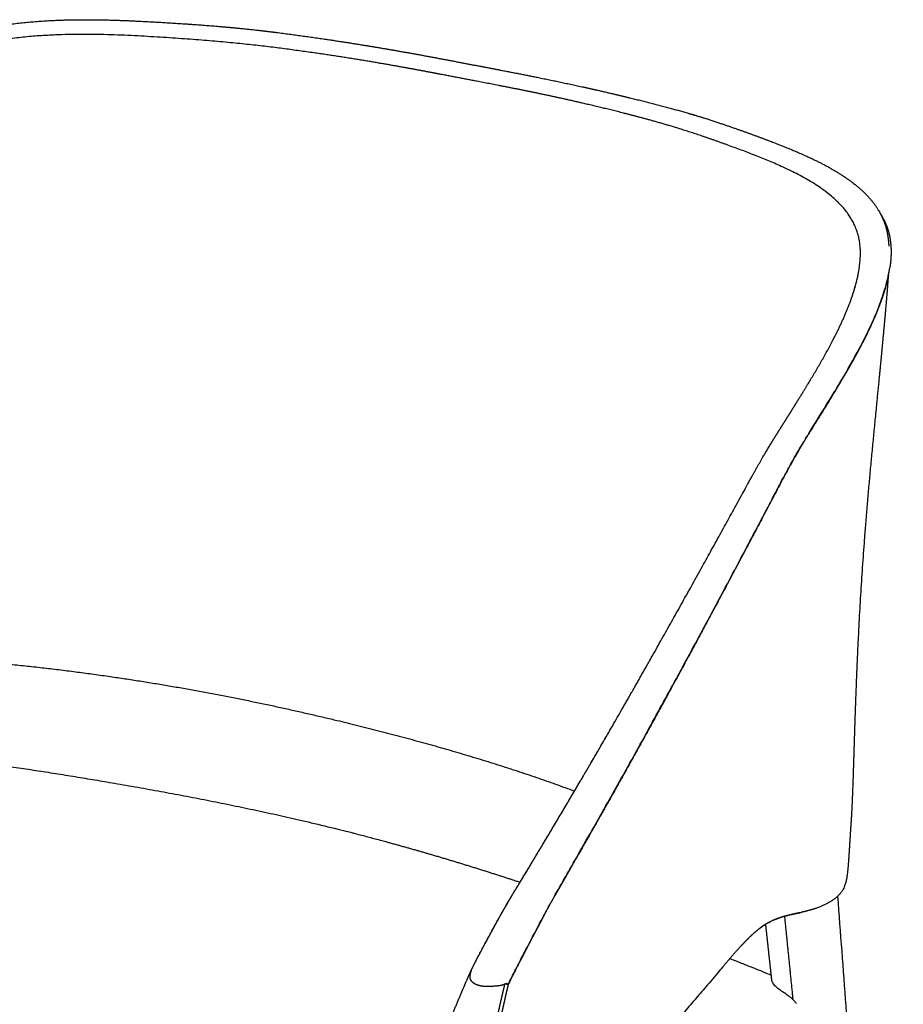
# Model space of a CAD drawing. Header units: millimetres. Extents: x -724 to 778, y 780 to 2678.
# Tile 3 of 8: x -491 to -275, y 1145 to 1386. Entities that reach past the tile are written whole.
import ezdxf

# ---------------------------------------------------------------- set-up
doc = ezdxf.new("R2010")
doc.units = ezdxf.units.MM
doc.header["$MEASUREMENT"] = 0
doc.layers.add('2DVýkres$viditelné$tečné', color=18, linetype='Continuous', true_color=0x000000)
doc.layers.add('2DVýkres$viditelné$čáry', color=18, linetype='Continuous', true_color=0x000000)

msp = doc.modelspace()

# ---------------------------------------------------------------- linework, layer by layer
at = {"layer": '2DVýkres$viditelné$tečné'}
for points, weights, knots in [([(-288.15, 1317.65), (-286.19, 1323.2), (-285.27, 1328.57), (-286.41, 1333.07), (-289, 1343.38), (-302.39, 1349.23), (-314.23, 1353.71), (-320.09, 1355.93), (-325.59, 1357.81), (-330.43, 1359.32), (-335.24, 1360.81), (-339.4, 1361.92), (-343.31, 1362.92), (-358.83, 1366.88), (-370.62, 1369.09), (-382.32, 1371.33), (-393.94, 1373.56), (-405.47, 1375.84), (-423.13, 1378.27), (-427.52, 1378.88), (-432.3, 1379.49), (-438.16, 1380.07), (-444.02, 1380.65), (-450.96, 1381.2), (-458.71, 1381.66), (-474.18, 1382.58), (-492.91, 1383.17), (-510.39, 1377.46), (-528.04, 1371.71), (-544.83, 1359.41), (-556.86, 1350.27), (-562.95, 1345.65), (-567.79, 1341.86), (-571.78, 1338.72), (-575.79, 1335.57), (-578.92, 1333.09), (-582.79, 1330.1), (-598.46, 1318.03), (-626.65, 1297.47), (-651.77, 1277.7), (-664.61, 1267.59), (-676.62, 1257.71), (-681.87, 1253.35), (-684.51, 1251.17), (-685.42, 1250.39), (-687.82, 1247.45), (-689.33, 1245.59), (-690.79, 1243.69), (-692.19, 1241.76), (-692.91, 1240.77), (-693.61, 1239.77), (-694.29, 1238.75), (-694.9, 1237.84), (-695.43, 1237), (-695.88, 1236.21)], [2365.51418107, 2377.6875153, 2390.10066978, 2401.69661237, 2428.66406535, 2451.21172031, 2468.96914694, 2477.84786026, 2485.52901649, 2491.82001364, 2498.11101078, 2503.01184884, 2507.41124972, 2525.00885325, 2534.58346203, 2544.10314681, 2553.6228316, 2563.08759239, 2572.49643745, 2574.84864871, 2577.19736524, 2579.55112781, 2581.90489038, 2584.263699, 2586.33236258, 2590.46968975, 2593.4464368, 2581.74599788, 2570.04555895, 2543.66793407, 2524.13415525, 2514.36726584, 2506.31133794, 2499.98212392, 2493.6529099, 2489.05040976, 2483.37563926, 2460.67655729, 2420.82114977, 2385.06209926, 2367.182574, 2350.32713801, 2342.99147282, 2339.32364022, 2338.03575033, 2334.81845449, 2334.2238156, 2334.2238156, 2334.81845449, 2334.53879572, 2334.53879572, 2334.81845449, 2328.39568125, 2316.36401851, 2321.00757207], [-1022.163979, -1022.163979, -1022.163979, -1022.163979, -991.704643, -991.704643, -991.704643, -920.868597, -920.868597, -920.868597, -885.450574, -885.450574, -885.450574, -850.032551, -850.032551, -850.032551, -708.360459, -708.360459, -708.360459, -566.688367, -566.688367, -566.688367, -531.270344, -531.270344, -531.270344, -495.852321, -495.852321, -495.852321, -425.016275, -425.016275, -425.016275, -354.180229, -354.180229, -354.180229, -318.762207, -318.762207, -318.762207, -283.344184, -283.344184, -283.344184, -141.672092, -141.672092, -141.672092, -70.836046, -70.836046, -70.836046, -35.418023, -35.418023, -35.418023, -32.118272, -32.118272, -32.118272, -30.434879, -30.434879, -30.434879, -21.580374, -21.580374, -21.580374, -21.580374]), ([(-662.83, 1153.85), (-656.85, 1157.28), (-646.88, 1163.06), (-636.07, 1169.25), (-610.73, 1183.77), (-581.1, 1200.41), (-557.61, 1213.54), (-552.84, 1216.2), (-548.07, 1218.87), (-543.31, 1221.54), (-541.43, 1222.59), (-539.57, 1223.65), (-537.7, 1224.71), (-534.82, 1226.36), (-530.14, 1228.96), (-525.7, 1230.05), (-521.28, 1231.15), (-517.05, 1230.75), (-513.48, 1230.41), (-511.7, 1230.25), (-510.09, 1230.1), (-505.77, 1229.69), (-501.44, 1229.28), (-494.41, 1228.62), (-487.54, 1227.86), (-459.95, 1224.78), (-434.94, 1219.98), (-410.95, 1214.11), (-391.88, 1209.44), (-373.37, 1204.08), (-355.71, 1197.54)], [2392.62979453, 2403.28627527, 2421.42810962, 2441.24199573, 2489.01328436, 2546.5040815, 2593.82009934, 2593.81952676, 2593.81952676, 2593.82009934, 2593.80635692, 2593.80635692, 2593.82009934, 2599.96251177, 2609.78403333, 2614.05604632, 2618.32805932, 2617.05056374, 2615.97536665, 2615.4377681, 2614.95074417, 2613.65006481, 2612.34938545, 2610.23505066, 2607.72474922, 2597.68354342, 2581.30687111, 2561.25147984, 2545.52581929, 2527.53836954, 2505.72289301], [82.911385, 82.911385, 82.911385, 82.911385, 141.672092, 141.672092, 141.672092, 283.344184, 283.344184, 283.344184, 290.873943, 290.873943, 290.873943, 293.833454, 293.833454, 293.833454, 364.6695, 364.6695, 364.6695, 435.505545, 435.505545, 435.505545, 470.923568, 470.923568, 470.923568, 506.341591, 506.341591, 506.341591, 648.013683, 648.013683, 648.013683, 759.100383, 759.100383, 759.100383, 759.100383]), ([(-380.9, 1153.78), (-380.48, 1154.67), (-380, 1155.63), (-379.45, 1156.68), (-378.84, 1157.85), (-378.23, 1159), (-377.61, 1160.15), (-376.41, 1162.38), (-375.2, 1164.6), (-373.97, 1166.8), (-372.04, 1170.26), (-371.44, 1171.23), (-369.78, 1173.98), (-366.46, 1179.45), (-358.99, 1191.87), (-351.5, 1204.71), (-348.91, 1209.16), (-346.33, 1213.62), (-343.77, 1218.09)], [2089.58207798, 2085.43079449, 2096.29198022, 2102.14796401, 2102.12006642, 2102.12006642, 2102.14796401, 2102.10719513, 2102.10719513, 2102.14796401, 2105.54185364, 2106.9789778, 2111.13451053, 2119.44557598, 2138.6302757, 2159.39840697, 2159.3872737, 2159.3872737, 2159.39840697], [-1416.720918, -1416.720918, -1416.720918, -1416.720918, -1407.866412, -1407.866412, -1407.866412, -1406.062501, -1406.062501, -1406.062501, -1402.580091, -1402.580091, -1402.580091, -1367.162068, -1367.162068, -1367.162068, -1296.326022, -1296.326022, -1296.326022, -1289.226322, -1289.226322, -1289.226322, -1289.226322]), ([(-311.7, 1163.03), (-310.91, 1163.72), (-310.12, 1164.33), (-309.34, 1164.83), (-306.16, 1166.89), (-303, 1167.32), (-300.26, 1167.93)], [2440.05229148, 2442.42594715, 2444.5370215, 2446.31241106, 2453.53928632, 2455.20397626, 2457.52173426], [-1142.585572, -1142.585572, -1142.585572, -1142.585572, -1134.28718, -1134.28718, -1134.28718, -1100.507863, -1100.507863, -1100.507863, -1100.507863]), ([(-380.9, 1153.78), (-381.12, 1153.25), (-381.25, 1152.75), (-381.28, 1152.34), (-381.3, 1151.93), (-381.22, 1151.59), (-381.04, 1151.34), (-380.66, 1150.81), (-379.97, 1150.41), (-379.21, 1150.17), (-378.46, 1149.93), (-377.64, 1149.85), (-376.38, 1149.89), (-375.69, 1149.92), (-375, 1149.97), (-374.31, 1150.04), (-373.98, 1150.08), (-373.65, 1150.14), (-373.33, 1150.22), (-373.12, 1150.28), (-372.91, 1150.35), (-372.7, 1150.41)], [2089.58207798, 2094.64841999, 2110.56400829, 2116.83098964, 2123.097971, 2119.71634542, 2106.6861129, 2080.62564787, 2079.39157725, 2078.73098094, 2078.07038462, 2077.9832626, 2078.15087537, 2077.28701238, 2077.28701238, 2078.15087537, 2074.1322679, 2074.1322679, 2078.15087537, 2077.75020414, 2077.75020414, 2078.15087537], [0, 0, 0, 0, 2.985643, 2.985643, 2.985643, 5.971286, 5.971286, 5.971286, 11.942573, 11.942573, 11.942573, 17.913859, 17.913859, 17.913859, 18.865703, 18.865703, 18.865703, 19.325547, 19.325547, 19.325547, 19.627848, 19.627848, 19.627848, 19.627848]), ([(-390.64, 1060.77), (-390.65, 1060.78), (-390.65, 1060.83), (-390.64, 1060.91), (-390.62, 1061.12), (-390.59, 1061.32), (-390.57, 1061.53), (-390.52, 1061.84), (-390.48, 1062.15), (-390.43, 1062.46), (-390.38, 1062.81), (-390.32, 1063.18), (-390.26, 1063.56), (-390.2, 1063.95), (-390.14, 1064.35), (-390.08, 1064.75), (-390.01, 1065.24), (-389.94, 1065.73), (-389.86, 1066.22), (-389.81, 1066.61), (-389.75, 1066.99), (-389.7, 1067.37), (-389.63, 1067.86), (-389.56, 1068.34), (-389.49, 1068.83), (-389.39, 1069.48), (-389.28, 1070.13), (-389.17, 1070.78), (-388.99, 1071.84), (-388.79, 1072.9), (-388.58, 1073.95), (-388.28, 1075.47), (-387.99, 1076.98), (-387.69, 1078.49), (-387.38, 1080.01), (-387.08, 1081.52), (-386.78, 1083.04), (-386.47, 1084.56), (-386.16, 1086.09), (-385.85, 1087.62), (-385.54, 1089.14), (-385.23, 1090.68), (-384.92, 1092.22), (-384.61, 1093.75), (-384.3, 1095.28), (-383.98, 1096.82), (-383.35, 1099.94), (-382.71, 1103.05), (-382.07, 1106.17), (-381.42, 1109.35), (-380.76, 1112.52), (-380.11, 1115.7), (-379.78, 1117.3), (-379.44, 1118.91), (-379.11, 1120.51), (-378.77, 1122.12), (-378.44, 1123.73), (-378.1, 1125.35), (-377.43, 1128.58), (-376.75, 1131.82), (-376.07, 1135.05), (-375.73, 1136.68), (-375.39, 1138.31), (-375.04, 1139.94), (-374.85, 1140.86), (-374.65, 1141.78), (-374.45, 1142.7), (-374.27, 1143.54), (-374.08, 1144.39), (-373.9, 1145.23), (-373.8, 1145.66), (-373.71, 1146.08), (-373.61, 1146.51), (-373.51, 1146.95), (-373.41, 1147.38), (-373.31, 1147.82), (-373.1, 1148.72), (-372.89, 1149.63), (-372.66, 1150.53)], [2146.80448512, 2146.37190508, 2145.94311324, 2145.53884105, 2145.10725189, 2145.10725189, 2145.53884105, 2145.51177171, 2145.51177171, 2145.53884105, 2145.1023333, 2144.72517111, 2144.38626294, 2144.04000413, 2143.73367672, 2143.44454731, 2143.43868185, 2143.43868185, 2143.44454731, 2143.16688226, 2142.88051032, 2142.58705699, 2142.57696874, 2142.57696874, 2142.58705699, 2142.50212299, 2142.50212299, 2142.58705699, 2142.5078362, 2142.5078362, 2142.58705699, 2142.58479717, 2142.58479717, 2142.58705699, 2142.58583321, 2142.58583321, 2142.58705699, 2141.36412288, 2140.14346087, 2138.92765608, 2137.71182899, 2136.50085931, 2135.29774324, 2134.10298944, 2132.91598046, 2131.73894274, 2131.73858581, 2131.73858581, 2131.73894274, 2131.73848247, 2131.73848247, 2131.73894274, 2130.63214678, 2129.53549859, 2128.44393513, 2127.35237284, 2126.26589526, 2125.17648083, 2125.17588452, 2125.17588452, 2125.17648083, 2125.1754556, 2125.1754556, 2125.17648083, 2125.17476088, 2125.17476088, 2125.17648083, 2125.17146638, 2125.17146638, 2125.17648083, 2124.93932596, 2124.70884816, 2124.48901645, 2124.48331064, 2124.48331064, 2124.48901645, 2124.43674832, 2124.43674832, 2124.48901645], [-143.451325, -143.451325, -143.451325, -143.451325, -142.358711, -142.358711, -142.358711, -142.072042, -142.072042, -142.072042, -141.639167, -141.639167, -141.639167, -139.788956, -139.788956, -139.788956, -137.898616, -137.898616, -137.898616, -137.215266, -137.215266, -137.215266, -135.332366, -135.332366, -135.332366, -134.656796, -134.656796, -134.656796, -133.749213, -133.749213, -133.749213, -132.264841, -132.264841, -132.264841, -130.141175, -130.141175, -130.141175, -128.008118, -128.008118, -128.008118, -120.534808, -120.534808, -120.534808, -113.06136, -113.06136, -113.06136, -105.639857, -105.639857, -105.639857, -101.255717, -101.255717, -101.255717, -96.785268, -96.785268, -96.785268, -89.311854, -89.311854, -89.311854, -81.838448, -81.838448, -81.838448, -77.283806, -77.283806, -77.283806, -74.98907, -74.98907, -74.98907, -73.69173, -73.69173, -73.69173, -72.498956, -72.498956, -72.498956, -70.627859, -70.627859, -70.627859, -70.012189, -70.012189, -70.012189, -68.733674, -68.733674, -68.733674, -68.733674])]:
    msp.add_rational_spline(points, weights, degree=3, knots=knots, dxfattribs=at)
msp.add_open_spline([(-371.91, 1150.3), (-371.34, 1151.47), (-370.35, 1153.44), (-368.77, 1156.5), (-366.66, 1160.59), (-364.3, 1165.08), (-362.08, 1169.26), (-360.79, 1171.56), (-359.45, 1173.89), (-357.57, 1177.18), (-354.56, 1182.45), (-350.02, 1190.42), (-344.22, 1200.7), (-337.36, 1213.04), (-329, 1228.35), (-320.64, 1243.88), (-313.5, 1257.35), (-309.62, 1264.71), (-307.43, 1268.86), (-306.2, 1271.22), (-304.74, 1274), (-303.31, 1276.65), (-301.58, 1279.73), (-300.03, 1282.35), (-297.35, 1286.72), (-294.17, 1291.81), (-290, 1298.69), (-286.51, 1304.77), (-283.38, 1310.99), (-281.18, 1316.17), (-279.62, 1320.88), (-278.95, 1323.9), (-278.73, 1325.36)], degree=3, knots=[0, 0, 0, 0, 1.789391, 3.045974, 4.741396, 8.137777, 10.040215, 11.25637, 11.779017, 13.732259, 16.483975, 20.151676, 26.368214, 32.756327, 39.603029, 50.411248, 57.069988, 60.611315, 61.875196, 63.543655, 64.280481, 66.208033, 67.683003, 69.14866, 70.399365, 74.763098, 77.411896, 81.484394, 84.426511, 87.006059, 89.229555, 91.262475, 91.262475, 91.262475, 91.262475], dxfattribs=at)
msp.add_open_spline([(-304.45, 1166.96), (-303.44, 1156.84), (-302.42, 1146.72)], degree=2, dxfattribs=at)
msp.add_rational_spline([(-381.29, 1152.96), (-381.1, 1153.37), (-380.9, 1153.78)], [1, 0.999835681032, 1], degree=2, dxfattribs=at)
at = {"layer": '2DVýkres$viditelné$čáry'}
for points, weights, knots in [([(-705.39, 1237.11), (-705.12, 1237.87), (-704.79, 1238.6), (-704.05, 1240.05), (-703.64, 1240.74), (-703.2, 1241.42), (-702.75, 1242.11), (-702.28, 1242.77), (-701.3, 1244.04), (-700.8, 1244.64), (-700.27, 1245.22), (-699.34, 1246.23), (-698.39, 1247.19), (-696.42, 1249.1), (-695.49, 1249.95), (-694.46, 1250.89), (-694.06, 1251.25), (-693.38, 1251.88), (-692.24, 1252.91), (-690.42, 1254.52), (-688.84, 1255.8), (-687.73, 1256.7), (-685.12, 1258.83), (-682.63, 1260.84), (-677.93, 1264.63), (-675.34, 1266.72), (-667.7, 1272.82), (-662.59, 1276.86), (-657.16, 1281.08), (-646.92, 1289.03), (-636.27, 1297.04), (-626.09, 1304.57), (-624.85, 1305.49), (-622.32, 1307.36), (-617.03, 1311.25), (-610.19, 1316.25), (-600.73, 1323.13), (-592.95, 1328.76), (-587.96, 1332.38), (-586.89, 1333.15), (-582.59, 1336.28), (-579.31, 1338.67), (-575.17, 1341.75), (-573.65, 1342.89), (-572.16, 1344.01), (-569.57, 1345.94), (-568.31, 1346.88), (-564.65, 1349.61), (-562.24, 1351.39), (-559.69, 1353.26), (-556.23, 1355.79), (-552.86, 1358.22), (-545.52, 1363.28), (-541.56, 1365.88), (-530.04, 1372.86), (-520.89, 1377.73), (-511.27, 1380.85), (-502.77, 1383.61), (-493.76, 1385.06), (-479.83, 1385.84), (-475.49, 1385.88), (-467.05, 1385.73), (-463.03, 1385.54), (-458.95, 1385.32), (-452.18, 1384.95), (-444.95, 1384.46), (-438.29, 1383.82), (-435.5, 1383.55), (-432.81, 1383.26), (-427.63, 1382.63), (-425.31, 1382.32), (-422.9, 1381.99), (-416.09, 1381.05), (-409.49, 1380.04), (-399.4, 1378.33), (-396.06, 1377.74), (-388.41, 1376.33), (-384.37, 1375.56), (-380.15, 1374.75), (-375.91, 1373.94), (-371.85, 1373.17), (-364.27, 1371.67), (-360.99, 1371), (-351.19, 1368.91), (-344.99, 1367.47), (-338.75, 1365.91), (-336.52, 1365.35), (-334.41, 1364.81), (-329.79, 1363.55), (-327.44, 1362.87), (-325.09, 1362.15), (-319.44, 1360.4), (-313.7, 1358.37), (-308.49, 1356.39), (-306.64, 1355.69), (-303.26, 1354.37), (-298.69, 1352.39), (-294.8, 1350.49), (-291.41, 1348.57), (-288.4, 1346.56), (-285.83, 1344.49), (-283.67, 1342.34), (-282.45, 1340.77), (-281.92, 1339.97), (-281.77, 1339.73), (-281.49, 1339.29), (-281.01, 1338.44), (-280.28, 1336.96), (-279.82, 1335.62), (-279.58, 1334.71), (-279.5, 1334.36), (-279.42, 1334), (-279.35, 1333.65), (-279.25, 1333.14), (-279.17, 1332.6), (-279.06, 1331.59), (-279.02, 1331.09), (-278.98, 1330.55)], [2325.94182999, 2326.22542417, 2326.51656908, 2327.20745124, 2327.60298624, 2328.06668995, 2328.54418965, 2329.07328556, 2330.22834509, 2330.84670079, 2331.50317928, 2332.68004903, 2333.93587469, 2336.700914, 2338.06843172, 2339.6225069, 2339.6225069, 2339.6225069, 2339.6225069, 2339.6225069, 2339.6225069, 2339.6225069, 2343.12419406, 2346.46603875, 2352.79317811, 2356.29118966, 2366.64443508, 2373.57759725, 2380.92929503, 2394.90978055, 2409.3811482, 2423.25117522, 2423.25117522, 2423.25117522, 2423.25117522, 2423.25117522, 2423.25117522, 2423.25117522, 2423.25117522, 2423.25117522, 2429.21902315, 2433.81705897, 2440.06191646, 2442.37294766, 2444.67673461, 2448.71420754, 2450.68416014, 2456.42853304, 2460.21482651, 2464.20157176, 2469.60138626, 2474.81417018, 2485.67438684, 2491.27416971, 2506.31960214, 2516.77405145, 2523.0719566, 2528.66212255, 2531.08901677, 2531.19494253, 2530.7421876, 2529.23763121, 2528.23323403, 2527.08919729, 2525.18936038, 2522.8232474, 2519.96065503, 2518.76702397, 2517.48120167, 2514.78632052, 2513.4840696, 2512.0844245, 2508.13906253, 2503.96214545, 2496.92239481, 2494.48475031, 2488.69480271, 2485.50385672, 2482.13458391, 2478.76508365, 2475.52107811, 2469.18857761, 2466.36442211, 2457.60544614, 2451.62089802, 2445.22454919, 2442.95501844, 2440.74744233, 2435.70754157, 2433.01702844, 2430.1736767, 2423.35559055, 2415.56833562, 2408.09749547, 2408.09749547, 2408.09749547, 2408.09749547, 2408.09749547, 2408.09749547, 2408.09749547, 2408.09749547, 2408.09749547, 2408.09749547, 2408.09749547, 2408.09749547, 2408.09749547, 2408.09749547, 2408.09749547, 2408.09749547, 2408.09749547, 2407.37238797, 2407.37238797, 2408.09749547, 2407.04556149, 2405.9769175, 2404.18090922, 2403.36305141, 2402.64929966], [0, 0, 0, 0, 3.84107, 3.84107, 7.796498, 7.796498, 7.796498, 11.87066, 11.87066, 15.934009, 15.934009, 15.934009, 23.032298, 23.032298, 30.70246, 30.70246, 30.70246, 31.443304, 31.978174, 32.821808, 34.788578, 34.788578, 34.788578, 54.746352, 54.746352, 74.517858, 74.517858, 107.966055, 107.966055, 107.966055, 183.157415, 183.157415, 183.157415, 185.268698, 187.501199, 192.209141, 196.940857, 203.620707, 205.443347, 205.443347, 205.443347, 235.635486, 235.635486, 235.635486, 249.369655, 249.369655, 259.974205, 259.974205, 277.348569, 277.348569, 277.348569, 306.050717, 306.050717, 336.929959, 336.929959, 393.595839, 393.595839, 393.595839, 442.712443, 442.712443, 465.045661, 465.045661, 486.164916, 486.164916, 486.164916, 522.429456, 522.429456, 522.429456, 537.069644, 537.069644, 550.119056, 550.119056, 550.119056, 587.033655, 587.033655, 605.961808, 605.961808, 629.633667, 629.633667, 629.633667, 653.300355, 653.300355, 672.229359, 672.229359, 709.16371, 709.16371, 709.16371, 722.220781, 722.220781, 736.864994, 736.864994, 736.864994, 773.15115, 773.15115, 773.15115, 775.882314, 778.157475, 780.000101, 781.856962, 783.518446, 784.987988, 786.400093, 787.718052, 787.718052, 787.718052, 788.108961, 788.43202, 789.076194, 790.375223, 790.375223, 790.375223, 790.875891, 790.875891, 790.875891, 795.207986, 795.207986, 798.804487, 798.804487, 798.804487, 798.804487]), ([(-281.08, 1338.56), (-280.34, 1337.39), (-279.75, 1336.18), (-279.32, 1334.94), (-278.8, 1333.41), (-278.54, 1331.84), (-278.46, 1330.26), (-278.37, 1328.67), (-278.48, 1327.07), (-278.71, 1325.46), (-278.72, 1325.43), (-278.72, 1325.39), (-278.73, 1325.36)], [2417.70749935, 2414.49090721, 2411.26019393, 2408.0467391, 2404.12813577, 2400.23007784, 2396.37289762, 2392.52245572, 2388.71507189, 2384.94912844, 2384.86787964, 2384.78665065, 2384.70544173], [221.117261, 221.117261, 221.117261, 221.117261, 233.361331, 233.361331, 233.361331, 248.279055, 248.279055, 248.279055, 263.158629, 263.158629, 263.158629, 263.479501, 263.479501, 263.479501, 263.479501]), ([(-279.07, 1323.43), (-279.26, 1322.53), (-279.48, 1321.64), (-279.73, 1320.76), (-280.18, 1319.13), (-280.74, 1317.5), (-281.36, 1315.87), (-282.29, 1313.45), (-283.38, 1311.03), (-284.58, 1308.61), (-286.7, 1304.33), (-289.17, 1300.04), (-291.76, 1295.74), (-292.77, 1294.06), (-293.79, 1292.4), (-294.81, 1290.73), (-295.86, 1289.05), (-296.9, 1287.37), (-297.94, 1285.69), (-299, 1283.98), (-300.06, 1282.26), (-301.08, 1280.52), (-302.27, 1278.47), (-303.43, 1276.39), (-304.55, 1274.3), (-305.39, 1272.72), (-306.22, 1271.15), (-307.04, 1269.57), (-307.99, 1267.76), (-308.94, 1265.95), (-309.89, 1264.15), (-311.82, 1260.48), (-313.76, 1256.82), (-315.7, 1253.16), (-319.73, 1245.55), (-323.8, 1237.96), (-327.89, 1230.38), (-332.19, 1222.42), (-336.54, 1214.49), (-340.93, 1206.58), (-343.21, 1202.48), (-345.5, 1198.39), (-347.8, 1194.31), (-350.17, 1190.12), (-352.54, 1185.93), (-354.93, 1181.75), (-355.52, 1180.71), (-356.11, 1179.67), (-356.71, 1178.63), (-357.32, 1177.56), (-357.93, 1176.49), (-358.54, 1175.43), (-359.06, 1174.53), (-359.57, 1173.63), (-360.09, 1172.72), (-360.34, 1172.29), (-360.59, 1171.85), (-360.84, 1171.41), (-361.15, 1170.86), (-361.46, 1170.31), (-361.76, 1169.75), (-362.44, 1168.52), (-363.11, 1167.28), (-363.76, 1166.04), (-364.12, 1165.35), (-364.49, 1164.66), (-364.85, 1163.97), (-365.18, 1163.35), (-365.51, 1162.72), (-365.84, 1162.1), (-366.47, 1160.89), (-367.09, 1159.69), (-367.72, 1158.48), (-368.06, 1157.83), (-368.39, 1157.18), (-368.74, 1156.52), (-369.08, 1155.85), (-369.42, 1155.19), (-369.77, 1154.52), (-370.49, 1153.12), (-371.19, 1151.71), (-371.89, 1150.3)], [1, 0.99962156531, 0.99962156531, 1, 0.998449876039, 0.996916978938, 0.995398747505, 0.993162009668, 0.990957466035, 0.98877880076, 0.984951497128, 0.981204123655, 0.977484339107, 0.977474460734, 0.977474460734, 0.977484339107, 0.97748428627, 0.97748428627, 0.977484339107, 0.976038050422, 0.974591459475, 0.973139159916, 0.973016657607, 0.973016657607, 0.973139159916, 0.973132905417, 0.973132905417, 0.973139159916, 0.973138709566, 0.973138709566, 0.973139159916, 0.973138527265, 0.973138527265, 0.973139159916, 0.973134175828, 0.973134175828, 0.973139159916, 0.97312823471, 0.97312823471, 0.973139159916, 0.973135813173, 0.973135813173, 0.973139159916, 0.973137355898, 0.973137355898, 0.973139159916, 0.972405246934, 0.971671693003, 0.970940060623, 0.970193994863, 0.96945004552, 0.968703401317, 0.968073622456, 0.967441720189, 0.966810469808, 0.966809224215, 0.966809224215, 0.966810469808, 0.96680020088, 0.96680020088, 0.966810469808, 0.966786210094, 0.966786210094, 0.966810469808, 0.966447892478, 0.966090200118, 0.965735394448, 0.965417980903, 0.965102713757, 0.964789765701, 0.964788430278, 0.964788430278, 0.964789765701, 0.964488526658, 0.964192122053, 0.963902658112, 0.963901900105, 0.963901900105, 0.963902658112, 0.963872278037, 0.963872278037, 0.963902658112], [0, 0, 0, 0, 1.264551, 1.264551, 1.264551, 16.119347, 16.119347, 16.119347, 38.004228, 38.004228, 38.004228, 76.440889, 76.440889, 76.440889, 79.134601, 79.134601, 79.134601, 81.862447, 81.862447, 81.862447, 96.773581, 96.773581, 96.773581, 100.048304, 100.048304, 100.048304, 102.505083, 102.505083, 102.505083, 105.316267, 105.316267, 105.316267, 111.026457, 111.026457, 111.026457, 122.896697, 122.896697, 122.896697, 135.366584, 135.366584, 135.366584, 141.828017, 141.828017, 141.828017, 148.460126, 148.460126, 148.460126, 155.704738, 155.704738, 155.704738, 163.092288, 163.092288, 163.092288, 169.323804, 169.323804, 169.323804, 170.018125, 170.018125, 170.018125, 170.892045, 170.892045, 170.892045, 172.828666, 172.828666, 172.828666, 176.957675, 176.957675, 176.957675, 180.651198, 180.651198, 180.651198, 182.523841, 182.523841, 182.523841, 186.235084, 186.235084, 186.235084, 187.26898, 187.26898, 187.26898, 189.44022, 189.44022, 189.44022, 189.44022]), ([(-279.14, 1323.14), (-279.2, 1322.25), (-279.26, 1321.35), (-279.33, 1320.46), (-279.49, 1318.46), (-279.68, 1316.19), (-280.04, 1312.13), (-280.25, 1309.9), (-280.89, 1303), (-281.42, 1297.63), (-281.89, 1292.86), (-282.22, 1289.47), (-282.8, 1283.66), (-283.79, 1273.21), (-285.18, 1257.1), (-286.06, 1243.39), (-286.5, 1234.33), (-286.74, 1229.36), (-286.95, 1223.98), (-287.24, 1215.92), (-287.33, 1213.09), (-287.5, 1207.77), (-287.61, 1204.16), (-287.7, 1201.32), (-287.72, 1200.64), (-287.77, 1199.36), (-287.85, 1197.06), (-287.95, 1194.67), (-288.05, 1192.58), (-288.14, 1191.09), (-288.18, 1190.37), (-288.21, 1189.96), (-288.27, 1189.05), (-288.44, 1186.5), (-288.64, 1183.2), (-288.84, 1180.16), (-289.01, 1178.24), (-289.15, 1177.06), (-289.23, 1176.54), (-289.26, 1176.33), (-289.33, 1175.91), (-289.5, 1175.16), (-289.76, 1174.31), (-290.19, 1173.42), (-290.55, 1172.88), (-290.75, 1172.63), (-290.95, 1172.38), (-291.4, 1171.9), (-292.48, 1170.97), (-294.21, 1169.92), (-296.68, 1168.88), (-298.5, 1168.36), (-299.47, 1168.12), (-299.73, 1168.06), (-300, 1167.99), (-300.26, 1167.93)], [1, 0.999990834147, 0.999990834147, 1, 1.00020786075, 1.00058763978, 1.00133900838, 1.00179865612, 1.00328855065, 1.00455994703, 1.00572528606, 1.00572528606, 1.00572528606, 1.00572528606, 1.00572528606, 1.00572528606, 1.00572528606, 1.00705270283, 1.00843662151, 1.01047406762, 1.01118135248, 1.01249674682, 1.01337926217, 1.01404108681, 1.01404108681, 1.01404108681, 1.01404108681, 1.01404108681, 1.01404108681, 1.01404108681, 1.01404108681, 1.01404108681, 1.01404108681, 1.01404108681, 1.01404108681, 1.01404108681, 1.01404108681, 1.01404108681, 1.01404108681, 1.01404108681, 1.01404108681, 1.01404108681, 1.01404108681, 1.01404108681, 1.01404108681, 1.01404108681, 1.01404108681, 1.01404108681, 1.01404108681, 1.01404108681, 1.01404108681, 1.01404108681, 1.01404108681, 1.0140141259, 1.0140141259, 1.01404108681], [0, 0, 0, 0, 1.234191, 1.234191, 1.234191, 10.996659, 10.996659, 21.476599, 21.476599, 45.383568, 45.383568, 45.383568, 50.082153, 53.419865, 59.860689, 72.3584, 72.3584, 72.3584, 96.195016, 96.195016, 111.36268, 111.36268, 128.051452, 128.051452, 128.051452, 128.988128, 129.826783, 131.212523, 132.290168, 132.709983, 133.276765, 133.276765, 133.276765, 134.532551, 136.806322, 137.824475, 138.741506, 139.462472, 139.462472, 139.462472, 139.758898, 140.046264, 140.526433, 140.969749, 141.412474, 141.412474, 141.412474, 141.853339, 142.317303, 143.376118, 144.630642, 145.996132, 145.996132, 145.996132, 146.372046, 146.372046, 146.372046, 146.372046]), ([(-343.77, 1218.09), (-342.68, 1220), (-340.49, 1223.83), (-335.97, 1231.81), (-327.07, 1247.66), (-319.36, 1261.64), (-313.97, 1271.46), (-313.43, 1272.45), (-312.93, 1273.35), (-311.96, 1275.11), (-311.48, 1275.98), (-309.98, 1278.62), (-308.96, 1280.37), (-307.84, 1282.2), (-306.97, 1283.63), (-306.1, 1285.02), (-304.59, 1287.42), (-303.86, 1288.58), (-301.75, 1291.95), (-300.38, 1294.15), (-298.96, 1296.48), (-298.3, 1297.58), (-297.04, 1299.67), (-294.78, 1303.56), (-292.37, 1307.98), (-289.99, 1312.93), (-288.69, 1316.13), (-288.15, 1317.65)], [1, 1, 1, 1, 1, 1, 1, 1.00079769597, 1.00151473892, 1.00291694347, 1.0036017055, 1.00569108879, 1.00706964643, 1.00854950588, 1.00970616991, 1.01085553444, 1.01287159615, 1.01385683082, 1.0167267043, 1.01862192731, 1.02063216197, 1.02063216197, 1.02063216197, 1.02063216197, 1.02063216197, 1.02063216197, 1.02063216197, 1.02063216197], [0, 0, 0, 0, 3.028561, 6.081463, 12.64703, 28.082411, 28.082411, 28.082411, 33.77248, 33.77248, 40.593272, 40.593272, 57.223312, 57.223312, 57.223312, 70.676141, 70.676141, 81.089355, 81.089355, 98.063193, 98.063193, 98.063193, 99.835277, 101.434433, 104.259772, 106.769592, 109.00551, 109.00551, 109.00551, 109.00551]), ([(-381.14, 1153.29), (-381.09, 1153.4), (-380.98, 1153.63), (-380.75, 1154.11), (-380.28, 1155.08), (-379.85, 1155.92), (-379.54, 1156.52), (-378.92, 1157.7), (-378.29, 1158.88), (-377.66, 1160.06), (-376.5, 1162.22), (-375.32, 1164.38), (-374.14, 1166.53), (-373.94, 1166.89), (-373.58, 1167.55), (-372.92, 1168.72), (-371.74, 1170.79), (-370.69, 1172.51), (-369.94, 1173.74), (-368.32, 1176.41), (-366.79, 1178.95), (-363.92, 1183.73), (-362.34, 1186.36), (-357.74, 1194.1), (-354.7, 1199.23), (-351.56, 1204.61), (-350.38, 1206.63), (-349.21, 1208.66), (-348.03, 1210.68)], [1, 1, 1, 1, 1, 1, 1, 0.99998629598, 0.99998629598, 1, 0.999990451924, 0.999990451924, 1, 1, 1, 1, 1, 1, 1, 1.00190975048, 1.00373201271, 1.00719316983, 1.00911147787, 1.01481834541, 1.01865931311, 1.02276387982, 1.02276255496, 1.02276255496, 1.02276387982], [0, 0, 0, 0, 0.168984, 0.351324, 0.731995, 1.657422, 1.657422, 1.657422, 3.498374, 3.498374, 3.498374, 6.88203, 6.88203, 6.88203, 7.44562, 7.922219, 8.739601, 10.716057, 10.716057, 10.716057, 30.569536, 30.569536, 50.276852, 50.276852, 83.734598, 83.734598, 83.734598, 86.961137, 86.961137, 86.961137, 86.961137]), ([(-522.75, 1207.49), (-522.09, 1207.42), (-521.44, 1207.35), (-519.33, 1207.1), (-517.7, 1206.9), (-512.93, 1206.28), (-510, 1205.87), (-507.17, 1205.48), (-502.56, 1204.84), (-493.55, 1203.55), (-475.95, 1200.84), (-455.31, 1197.3), (-432.34, 1192.72), (-417.98, 1189.38), (-411.25, 1187.67), (-396.88, 1184.04), (-382.64, 1179.78), (-369, 1175.28)], [2700.80222495, 2700.40641695, 2700.01758561, 2698.76654511, 2697.81550484, 2695.04751989, 2693.38414672, 2691.77739547, 2691.77739547, 2691.77739547, 2691.77739547, 2691.77739547, 2691.77739547, 2691.77739547, 2691.77739547, 2679.53910614, 2665.39557406, 2650.7180463], [424.270093, 424.270093, 424.270093, 424.270093, 428.384802, 428.384802, 437.774967, 437.774967, 453.617378, 453.617378, 453.617378, 460.020099, 466.172487, 478.154339, 488.878506, 498.459456, 498.459456, 498.459456, 582.62528, 582.62528, 582.62528, 582.62528]), ([(-300.69, 1167.84), (-301.35, 1167.69), (-302.39, 1167.48), (-304.12, 1167.06), (-305.83, 1166.57), (-307.73, 1165.78), (-308.88, 1165.13), (-309.43, 1164.77), (-309.79, 1164.54), (-310.13, 1164.29), (-310.47, 1164.03)], [1, 1, 1, 1, 1, 1, 1, 1, 0.999576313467, 0.999576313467, 1], [0, 0, 0, 0, 0.927968, 1.457926, 2.454362, 3.378025, 4.282529, 4.282529, 4.282529, 4.86827, 4.86827, 4.86827, 4.86827]), ([(-311.7, 1163.03), (-313.33, 1161.61), (-314.93, 1159.89), (-317.52, 1156.96), (-318.72, 1155.54), (-319.93, 1154.11), (-321.47, 1152.29), (-324.62, 1148.59), (-331.11, 1141.03), (-346.44, 1123.36), (-360.3, 1107.68), (-370.76, 1095.83), (-371.55, 1094.93), (-373.02, 1093.26), (-375.55, 1090.36), (-378.09, 1087.4), (-380.58, 1084.36), (-382, 1082.52), (-382.64, 1081.66)], [2440.05229148, 2435.02639068, 2429.04395825, 2419.04215399, 2414.25619448, 2409.51890941, 2409.51890941, 2409.51890941, 2409.51890941, 2409.51890941, 2409.51890941, 2409.51890941, 2409.51890941, 2409.51890941, 2409.51890941, 2409.51890941, 2409.51890941, 2409.51890941, 2409.51890941], [0, 0, 0, 0, 19.782359, 19.782359, 37.975911, 37.975911, 37.975911, 41.267257, 44.669968, 51.717487, 73.506836, 73.506836, 73.506836, 75.154542, 76.574722, 78.809944, 80.522848, 82.003844, 82.003844, 82.003844, 82.003844]), ([(-390.79, 1060.92), (-391.23, 1060.7), (-391.69, 1060.51), (-392.17, 1060.37), (-392.82, 1060.17), (-393.48, 1060.05), (-394.16, 1059.99), (-395.49, 1059.87), (-396.84, 1059.9), (-398.21, 1060.04), (-399.6, 1060.18), (-400.98, 1060.43), (-403.55, 1061.05), (-404.78, 1061.42), (-405.93, 1061.83), (-406.96, 1062.2), (-407.95, 1062.62), (-409.59, 1063.51), (-410.28, 1063.97), (-410.8, 1064.49), (-411.07, 1064.75), (-411.26, 1065.04), (-411.56, 1065.72), (-411.65, 1066.14), (-411.68, 1066.61), (-411.68, 1066.65), (-411.68, 1066.69), (-411.68, 1066.72), (-411.69, 1066.89), (-411.69, 1067.25), (-411.65, 1068.14), (-411.49, 1069.58), (-411.16, 1071.93), (-410.88, 1073.76), (-410.7, 1074.87), (-410.66, 1075.11), (-410.59, 1075.58), (-410.4, 1076.55), (-410.06, 1077.91), (-409.49, 1079.88), (-409.03, 1081.34), (-408.76, 1082.18), (-408.23, 1083.81), (-407.48, 1086.04), (-406.44, 1089.06), (-405.88, 1090.69), (-404.17, 1095.56), (-403.14, 1098.42), (-402.17, 1101.09), (-401.75, 1102.25), (-400.86, 1104.66), (-399.08, 1109.43), (-396.81, 1115.32), (-394.49, 1121.12), (-392.45, 1126.12), (-391.32, 1128.85), (-390.67, 1130.42), (-390.36, 1131.17), (-389.76, 1132.63), (-388.14, 1136.56), (-386.48, 1140.63), (-385.1, 1143.99), (-384.73, 1144.89), (-383.97, 1146.74), (-383.19, 1148.59), (-382.4, 1150.43), (-382.03, 1151.28), (-381.67, 1152.12), (-381.29, 1152.96)], [1, 0.997483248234, 0.997483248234, 1, 0.996641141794, 0.996641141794, 1, 0.999820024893, 0.999771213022, 0.999859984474, 0.999950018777, 1.00018002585, 1.00079750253, 1.0011926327, 1.0016388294, 1.00203935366, 1.00249035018, 1.00344981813, 1.00395029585, 1.00449533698, 1.00473522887, 1.00499365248, 1.00553183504, 1.00582509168, 1.006048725, 1.00606276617, 1.00607643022, 1.00608972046, 1.00608972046, 1.00608972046, 1.00608972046, 1.00608972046, 1.00608972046, 1.00608972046, 1.00608972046, 1.00608972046, 1.00608972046, 1.00608972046, 1.00608972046, 1.00608972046, 1.00608972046, 1.00608972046, 1.00545173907, 1.00449915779, 1.00319558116, 1.00248379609, 1.00035391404, 0.999096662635, 0.997942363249, 0.997942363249, 0.997942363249, 0.997942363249, 0.997942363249, 0.997942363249, 0.997942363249, 0.997942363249, 0.997942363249, 0.997942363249, 0.997942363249, 0.997942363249, 0.997942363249, 0.997942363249, 0.997942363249, 0.997926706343, 0.997926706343, 0.997942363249, 0.997919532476, 0.997919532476, 0.997942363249], [0, 0, 0, 0, 0.680667, 0.680667, 0.680667, 1.616663, 1.616663, 1.616663, 7.430356, 7.430356, 7.430356, 13.387698, 13.387698, 19.2459, 19.2459, 19.2459, 24.490466, 24.490466, 29.120663, 29.120663, 29.120663, 31.310689, 31.310689, 33.796298, 33.796298, 33.796298, 33.974415, 33.974415, 33.974415, 34.206059, 34.473117, 35.192276, 36.201397, 37.746536, 37.746536, 37.746536, 38.084296, 38.402462, 39.112117, 40.014519, 41.225348, 41.225348, 41.225348, 50.582796, 50.582796, 59.368288, 59.368288, 74.2955, 74.2955, 74.2955, 75.998913, 77.824032, 81.317379, 84.703303, 86.425434, 88.768409, 88.768409, 88.768409, 89.88784, 90.95016, 94.616437, 95.952994, 95.952994, 95.952994, 98.716354, 98.716354, 98.716354, 99.986063, 99.986063, 99.986063, 99.986063]), ([(-371.89, 1150.3), (-372.1, 1149.45), (-372.3, 1148.61), (-372.5, 1147.77), (-372.6, 1147.34), (-372.69, 1146.92), (-372.79, 1146.49), (-372.88, 1146.07), (-372.98, 1145.65), (-373.07, 1145.23), (-373.26, 1144.4), (-373.44, 1143.56), (-373.62, 1142.72), (-373.82, 1141.81), (-374.01, 1140.89), (-374.21, 1139.97), (-374.56, 1138.35), (-374.9, 1136.72), (-375.24, 1135.09), (-375.92, 1131.86), (-376.6, 1128.63), (-377.27, 1125.39), (-377.61, 1123.78), (-377.95, 1122.17), (-378.28, 1120.56), (-378.61, 1118.96), (-378.95, 1117.35), (-379.28, 1115.75), (-379.94, 1112.58), (-380.59, 1109.41), (-381.24, 1106.24), (-381.88, 1103.12), (-382.52, 1100.01), (-383.15, 1096.9), (-383.47, 1095.36), (-383.78, 1093.83), (-384.09, 1092.3), (-384.4, 1090.77), (-384.72, 1089.23), (-385.02, 1087.71), (-385.33, 1086.18), (-385.64, 1084.66), (-385.95, 1083.13), (-386.25, 1081.62), (-386.56, 1080.1), (-386.86, 1078.59), (-387.16, 1077.08), (-387.46, 1075.56), (-387.75, 1074.05), (-387.96, 1073), (-388.16, 1071.95), (-388.34, 1070.89), (-388.46, 1070.25), (-388.56, 1069.61), (-388.66, 1068.96), (-388.73, 1068.48), (-388.8, 1067.99), (-388.87, 1067.5), (-388.93, 1067.12), (-388.98, 1066.73), (-389.04, 1066.34), (-389.11, 1065.85), (-389.18, 1065.36), (-389.26, 1064.87), (-389.32, 1064.47), (-389.38, 1064.09), (-389.43, 1063.72), (-389.49, 1063.35), (-389.54, 1063), (-389.59, 1062.68), (-389.63, 1062.4), (-389.67, 1062.12), (-389.71, 1061.84), (-389.73, 1061.66), (-389.75, 1061.49), (-389.77, 1061.32), (-389.77, 1061.31), (-389.77, 1061.29), (-389.77, 1061.28), (-389.77, 1061.28), (-389.77, 1061.28), (-389.77, 1061.3), (-389.77, 1061.32), (-389.77, 1061.34), (-389.78, 1061.35), (-389.78, 1061.36), (-389.78, 1061.38), (-389.79, 1061.41), (-389.8, 1061.43)], [1, 0.999974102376, 0.999974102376, 1, 0.999997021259, 0.999997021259, 1, 1.00010175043, 1.00020909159, 1.00031951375, 1.00031709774, 1.00031709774, 1.00031951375, 1.00031868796, 1.00031868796, 1.00031951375, 1.00031902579, 1.00031902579, 1.00031951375, 1.00031923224, 1.00031923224, 1.00031951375, 1.00083219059, 1.0013434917, 1.00185697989, 1.00237043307, 1.00288607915, 1.00340643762, 1.00340622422, 1.00340622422, 1.00340643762, 1.00340627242, 1.00340627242, 1.00340643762, 1.00395979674, 1.00451787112, 1.00507965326, 1.00564536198, 1.00621487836, 1.00678676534, 1.00735862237, 1.00793285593, 1.00850806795, 1.00850749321, 1.00850749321, 1.00850806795, 1.00850699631, 1.00850699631, 1.00850806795, 1.00847095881, 1.00847095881, 1.00850806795, 1.00846826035, 1.00846826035, 1.00850806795, 1.00850390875, 1.00850390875, 1.00850806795, 1.00864765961, 1.00878434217, 1.00891615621, 1.00891446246, 1.00891446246, 1.00891615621, 1.00904980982, 1.00918955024, 1.00934482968, 1.0094963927, 1.00966327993, 1.00985337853, 1.00983928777, 1.00983928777, 1.00985337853, 1.00969793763, 1.00969793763, 1.00985337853, 1.00985337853, 1.00985337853, 1.00985337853, 1.00985337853, 1.00985337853, 1.00985337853, 1.00985337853, 1.00985337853, 1.00985337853, 1.00985337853, 1.00838127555, 1.00838127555, 1.00985337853], [0, 0, 0, 0, 1.195385, 1.195385, 1.195385, 1.795348, 1.795348, 1.795348, 3.663504, 3.663504, 3.663504, 4.845084, 4.845084, 4.845084, 6.136198, 6.136198, 6.136198, 8.427359, 8.427359, 8.427359, 12.980268, 12.980268, 12.980268, 20.453398, 20.453398, 20.453398, 27.926095, 27.926095, 27.926095, 32.39081, 32.39081, 32.39081, 36.769437, 36.769437, 36.769437, 44.190596, 44.190596, 44.190596, 51.663511, 51.663511, 51.663511, 59.136053, 59.136053, 59.136053, 61.267316, 61.267316, 61.267316, 63.390028, 63.390028, 63.390028, 64.867148, 64.867148, 64.867148, 65.766093, 65.766093, 65.766093, 66.443305, 66.443305, 66.443305, 68.327668, 68.327668, 68.327668, 69.01167, 69.01167, 69.01167, 70.902384, 70.902384, 70.902384, 72.751775, 72.751775, 72.751775, 73.144111, 73.144111, 73.144111, 73.384037, 73.384037, 73.384037, 73.397416, 73.400954, 73.402408, 73.403836, 73.409248, 73.421155, 73.430577, 73.441525, 73.441525, 73.441525, 73.47381, 73.47381, 73.47381, 73.47381])]:
    msp.add_rational_spline(points, weights, degree=3, knots=knots, dxfattribs=at)
for points, knots in [([(-287.86, 1318.48), (-287.83, 1318.59), (-287.76, 1318.81), (-287.61, 1319.26), (-287.39, 1320), (-287.21, 1320.64), (-287.11, 1321.05)], [0, 0, 0, 0, 0.156281, 0.322098, 0.646734, 1.228799, 1.228799, 1.228799, 1.228799]), ([(-317.78, 1156.64), (-317.22, 1156.42), (-316.17, 1156.01), (-314.22, 1155.24), (-311.4, 1154.12), (-309.09, 1153.18), (-307.66, 1152.58)], [0, 0, 0, 0, 0.825194, 1.564976, 2.877542, 5.007815, 5.007815, 5.007815, 5.007815]), ([(-301.53, 1145.59), (-301.66, 1145.82), (-301.98, 1146.31), (-302.63, 1146.92), (-303.62, 1147.66), (-304.62, 1148.3), (-305.69, 1149.06), (-306.39, 1149.62), (-306.95, 1150.21), (-307.25, 1150.63), (-307.46, 1151.01), (-307.52, 1151.28), (-307.54, 1151.4)], [0, 0, 0, 0, 0.371759, 0.794015, 1.223623, 2.076732, 2.4218, 3.038813, 3.311872, 3.541376, 3.743968, 3.912824, 3.912824, 3.912824, 3.912824])]:
    msp.add_open_spline(points, degree=3, knots=knots, dxfattribs=at)
for points in [[(-291.49, 1171.84), (-283.47, 1064.8), (-275.44, 957.76)], [(-307.54, 1151.4), (-308.28, 1158.21), (-309.02, 1165.03)]]:
    msp.add_open_spline(points, degree=2, dxfattribs=at)
for points, weights in [([(-372.66, 1150.53), (-372.3, 1150.43), (-371.94, 1150.36)], [1, 0.999156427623, 1]), ([(-372.35, 1150.67), (-372.04, 1150.52), (-371.94, 1150.36)], [1894.75788364, 1642.653732, 1923.11986992])]:
    msp.add_rational_spline(points, weights, degree=2, dxfattribs=at)

doc.saveas('drawing.dxf')
